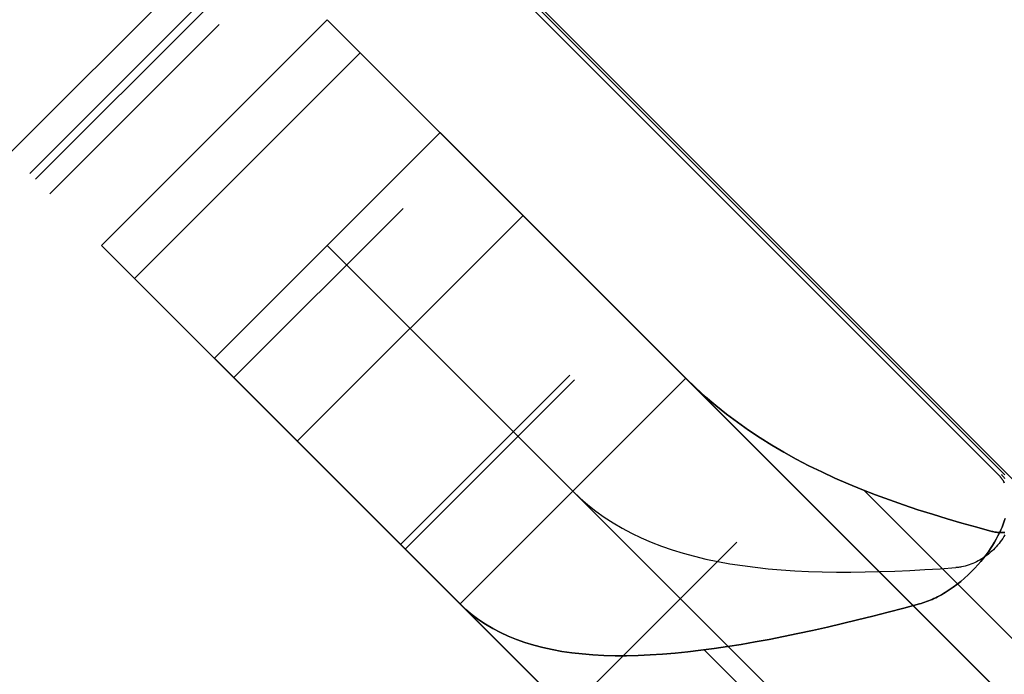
# Model space of a CAD drawing. Header units: millimetres. Extents: x -630 to 192, y -7 to 1615.
# Tile 220 of 249: x 130 to 136, y 1562 to 1566. Entities that reach past the tile are written whole.
import ezdxf

# ---------------------------------------------------------------- set-up
doc = ezdxf.new("R2010")
doc.units = ezdxf.units.MM
doc.header["$MEASUREMENT"] = 0
doc.layers.add('OVIDIO 160x80x72h', color=7, linetype='Continuous')

msp = doc.modelspace()

# ---------------------------------------------------------------- linework, layer by layer
at = {"layer": 'OVIDIO 160x80x72h', "extrusion": (-0.202852, -0.108979, 0.973126)}
for points in [[(-1333.5408, 1044.8903), (-1333.5408, 884.2344)], [(-1333.5408, 884.2344), (-1333.5408, 1044.8903)], [(-1333.2453, 1044.8903), (-1333.2453, 884.2344)], [(-1332.9499, 884.2344), (-1332.9499, 1044.8903)], [(-1332.9499, 1044.8903), (-1332.9499, 884.2344)]]:
    msp.add_lwpolyline(points, dxfattribs=at)
at = {"layer": 'OVIDIO 160x80x72h', "extrusion": (-0.235702, -0.235702, 0.942809)}
for points in [[(-1008.0272, 1310.2758), (-1008.0272, 1419.3536)], [(-1007.0785, 1419.3536), (-1007.0785, 1310.2758)], [(-1005.1811, 1310.2758), (-1005.1811, 1419.3536)], [(-1004.2324, 1419.3536), (-1004.2324, 1310.2758)]]:
    msp.add_lwpolyline(points, dxfattribs=at)
at = {"layer": 'OVIDIO 160x80x72h', "extrusion": (-0.108979, -0.202852, 0.973126)}
for points in [[(-593.8948, 1609.3524), (-593.8948, 1448.6965)], [(-593.8948, 1448.6965), (-593.8948, 1609.3524)], [(-593.5994, 1609.3524), (-593.5994, 1448.6965)], [(-593.3039, 1448.6965), (-593.3039, 1609.3524)], [(-593.3039, 1609.3524), (-593.3039, 1448.6965)]]:
    msp.add_lwpolyline(points, dxfattribs=at)
at = {"layer": 'OVIDIO 160x80x72h', "extrusion": (-0.046296, -0.021464, 0.998697)}
for points in [[(-1376.1669, 735.2648), (-1376.1669, 835.776)], [(-1374.6807, 734.2965), (-1374.6807, 835.601)]]:
    msp.add_lwpolyline(points, dxfattribs=at)
at = {"layer": 'OVIDIO 160x80x72h', "extrusion": (-0.265352, 0.881274, -0.39108)}
msp.add_lwpolyline([(-611.3078, 1223.6265), (-566.9949, 1166.0714)], dxfattribs=at)
at = {"layer": 'OVIDIO 160x80x72h', "extrusion": (-0.021464, -0.046296, 0.998697)}
for points in [[(-514.7015, 1425.8005), (-514.7015, 1527.1032)], [(-513.2156, 1426.7643), (-513.2156, 1527.2774)]]:
    msp.add_lwpolyline(points, dxfattribs=at)
at = {"layer": 'OVIDIO 160x80x72h', "extrusion": (0.015219, -0.015219, 0.999768)}
for points in [[(120.7532, 1576.3002), (130.1308, 1566.9248)], [(119.6927, 1575.2394), (129.0702, 1565.864)], [(120.329, 1575.8758), (119.2266, 1576.978)], [(120.7532, 1576.3002), (121.0059, 1576.0475)], [(121.0059, 1576.0475), (120.7532, 1576.3002)], [(120.223, 1575.7698), (120.4757, 1575.5171)], [(119.9454, 1574.9867), (119.6927, 1575.2394)], [(119.6927, 1575.2394), (119.9454, 1574.9867)]]:
    msp.add_lwpolyline(points, dxfattribs=at)
at = {"layer": 'OVIDIO 160x80x72h'}
for points in [[(128.6454, 1570.698), (147.8155, 1551.5278)], [(147.6021, 1551.7412), (128.8588, 1570.4845)], [(130.9923, 1566.2297), (129.9317, 1565.169)], [(129.9673, 1565.1333), (131.028, 1566.194)], [(130.3816, 1564.7191), (131.7958, 1566.1333)], [(131.7958, 1566.1333), (130.3816, 1564.7191)], [(131.7958, 1566.1333), (130.3816, 1564.7191)], [(131.7958, 1566.1333), (130.3816, 1564.7191)], [(130.3816, 1564.7191), (131.7958, 1566.1333)], [(131.7958, 1566.1333), (143.2509, 1554.6782)], [(131.1186, 1566.1033), (130.058, 1565.0427)], [(130.058, 1565.0427), (131.1186, 1566.1033)], [(130.5887, 1564.512), (132.0029, 1565.9262)], [(130.5887, 1564.512), (132.0029, 1565.9262)], [(132.0029, 1565.9262), (130.5887, 1564.512)], [(131.4422, 1565.7798), (130.3816, 1564.7191)], [(130.3816, 1564.7191), (131.4422, 1565.7798)], [(131.4422, 1565.7798), (130.3816, 1564.7191)], [(131.4422, 1565.7798), (130.3816, 1564.7191)], [(130.3816, 1564.7191), (131.4422, 1565.7798)], [(132.5029, 1565.4262), (131.0887, 1564.012)], [(131.0887, 1564.012), (132.5029, 1565.4262)], [(142.5438, 1555.3853), (132.5029, 1565.4262)], [(132.5029, 1565.4262), (142.5438, 1555.3853)], [(132.2706, 1564.9513), (131.21, 1563.8907)], [(131.21, 1563.8907), (132.2706, 1564.9513)], [(133.0225, 1564.9066), (131.6083, 1563.4924)], [(130.3816, 1564.7191), (141.8367, 1553.264)], [(131.7958, 1564.7191), (141.8367, 1554.6782)], [(131.0887, 1564.012), (141.1296, 1553.9711)], [(141.1296, 1553.9711), (131.0887, 1564.012)], [(133.3161, 1563.9059), (132.2554, 1562.8453)], [(133.3442, 1563.8778), (132.2835, 1562.8171)], [(132.6279, 1562.4728), (134.0421, 1563.887)], [(132.6279, 1562.4728), (134.0421, 1563.887)], [(134.0421, 1563.887), (132.6279, 1562.4728)], [(134.0421, 1563.887), (141.0046, 1556.9245)], [(141.0046, 1556.9245), (134.0421, 1563.887)], [(140.3027, 1558.0406), (135.1582, 1563.1851)], [(134.3615, 1562.8605), (133.3008, 1561.7999)], [(133.3008, 1561.7999), (134.3615, 1562.8605)], [(132.6279, 1562.4728), (139.5903, 1555.5103)], [(139.5903, 1555.5103), (136.1091, 1558.9915), (132.6279, 1562.4728)], [(139.3028, 1557.0405), (134.1581, 1562.1852)]]:
    msp.add_lwpolyline(points, dxfattribs=at)
at = {"layer": 'OVIDIO 160x80x72h', "extrusion": (0.999884, 0.000231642, -0.015217)}
for points in [[(1569.4581, 1.8155), (1562.0007, 491.6486)], [(1568.3976, 1.7993), (1560.9403, 491.6312)]]:
    msp.add_lwpolyline(points, dxfattribs=at)
at = {"layer": 'OVIDIO 160x80x72h', "extrusion": (0.707107, 0.707107, 0)}
for points in [[(1016.2298, -0.1338), (1016.1854, -0.1333), (1016.1406, -0.1319), (1016.0955, -0.1293), (1016.0501, -0.1257), (1016.0044, -0.1211), (1015.9584, -0.1153), (1015.9122, -0.1085), (1015.8659, -0.1004), (1015.8194, -0.0913), (1015.7728, -0.0809), (1015.7261, -0.0694), (1015.6795, -0.0566), (1015.6329, -0.0427), (1015.5863, -0.0275), (1015.5399, -0.0111), (1015.4936, 0.0066), (1015.4476, 0.0255), (1015.4018, 0.0456), (1015.3563, 0.067), (1015.3112, 0.0896), (1015.2665, 0.1134), (1015.2223, 0.1385), (1015.1786, 0.1647), (1015.1354, 0.1922), (1015.0928, 0.2208), (1015.0509, 0.2506), (1015.0097, 0.2815), (1014.9692, 0.3135), (1014.9295, 0.3465), (1014.8907, 0.3807), (1014.8527, 0.4158), (1014.8156, 0.4519), (1014.7795, 0.489), (1014.7443, 0.527), (1014.7102, 0.5659), (1014.6771, 0.6056), (1014.6451, 0.646), (1014.6142, 0.6873), (1014.5844, 0.7292), (1014.5558, 0.7717), (1014.5284, 0.8149), (1014.5021, 0.8586), (1014.4771, 0.9029), (1014.4532, 0.9476), (1014.4306, 0.9927), (1014.4093, 1.0381), (1014.3891, 1.0839), (1014.3702, 1.13), (1014.3526, 1.1762), (1014.3362, 1.2227), (1014.321, 1.2692), (1014.307, 1.3158), (1014.2943, 1.3625), (1014.2827, 1.4092), (1014.2724, 1.4557), (1014.2632, 1.5022), (1014.2552, 1.5486), (1014.2483, 1.5948), (1014.2426, 1.6407), (1014.2379, 1.6865), (1014.2343, 1.7319), (1014.2318, 1.777), (1014.2303, 1.8218), (1014.2298, 1.8662)], [(1014.2298, 1.8662), (1014.2303, 1.8218), (1014.2318, 1.777), (1014.2343, 1.7319), (1014.2379, 1.6865), (1014.2426, 1.6407), (1014.2483, 1.5948), (1014.2552, 1.5486), (1014.2632, 1.5022), (1014.2724, 1.4557), (1014.2827, 1.4092), (1014.2943, 1.3625), (1014.307, 1.3158), (1014.321, 1.2692), (1014.3362, 1.2227), (1014.3526, 1.1762), (1014.3702, 1.13), (1014.3891, 1.0839), (1014.4093, 1.0381), (1014.4306, 0.9927), (1014.4532, 0.9476), (1014.4771, 0.9029), (1014.5021, 0.8586), (1014.5284, 0.8149), (1014.5558, 0.7717), (1014.5844, 0.7292), (1014.6142, 0.6873), (1014.6451, 0.646), (1014.6771, 0.6056), (1014.7102, 0.5659), (1014.7443, 0.527), (1014.7795, 0.489), (1014.8156, 0.4519), (1014.8527, 0.4158), (1014.8907, 0.3807), (1014.9295, 0.3465), (1014.9692, 0.3135), (1015.0097, 0.2815), (1015.0509, 0.2506), (1015.0928, 0.2208), (1015.1354, 0.1922), (1015.1786, 0.1647), (1015.2223, 0.1385), (1015.2665, 0.1134), (1015.3112, 0.0896), (1015.3563, 0.067), (1015.4018, 0.0456), (1015.4476, 0.0255), (1015.4936, 0.0066), (1015.5399, -0.0111), (1015.5863, -0.0275), (1015.6329, -0.0427), (1015.6795, -0.0566), (1015.7261, -0.0694), (1015.7728, -0.0809), (1015.8194, -0.0913), (1015.8659, -0.1004), (1015.9122, -0.1085), (1015.9584, -0.1153), (1016.0044, -0.1211), (1016.0501, -0.1257), (1016.0955, -0.1293), (1016.1406, -0.1319), (1016.1854, -0.1333), (1016.2298, -0.1338)], [(1014.2298, 1.8662), (1014.2304, 1.8161), (1014.2323, 1.7659), (1014.2355, 1.7157), (1014.2399, 1.6656), (1014.2456, 1.6155), (1014.2525, 1.5656), (1014.2607, 1.5159), (1014.2702, 1.4664), (1014.2809, 1.4171), (1014.2928, 1.3682), (1014.3059, 1.3197), (1014.3202, 1.2716), (1014.3357, 1.2239), (1014.3524, 1.1767), (1014.3702, 1.1301), (1014.3891, 1.0841), (1014.409, 1.0386), (1014.4301, 0.9939), (1014.4521, 0.9498), (1014.4751, 0.9064), (1014.4991, 0.8638), (1014.524, 0.822), (1014.5498, 0.781), (1014.5764, 0.7408), (1014.6039, 0.7015), (1014.6321, 0.6631), (1014.6611, 0.6255), (1014.6908, 0.5889), (1014.7211, 0.5533), (1014.752, 0.5185), (1014.7835, 0.4848), (1014.8156, 0.4519), (1014.8484, 0.4199), (1014.8822, 0.3884), (1014.9169, 0.3574), (1014.9526, 0.3271), (1014.9892, 0.2974), (1015.0267, 0.2685), (1015.0652, 0.2403), (1015.1045, 0.2128), (1015.1446, 0.1862), (1015.1856, 0.1604), (1015.2275, 0.1355), (1015.2701, 0.1115), (1015.3134, 0.0884), (1015.3575, 0.0664), (1015.4023, 0.0454), (1015.4477, 0.0254), (1015.4938, 0.0065), (1015.5404, -0.0113), (1015.5876, -0.0279), (1015.6352, -0.0434), (1015.6834, -0.0577), (1015.7319, -0.0709), (1015.7808, -0.0828), (1015.83, -0.0935), (1015.8795, -0.1029), (1015.9293, -0.1111), (1015.9792, -0.1181), (1016.0292, -0.1238), (1016.0794, -0.1282), (1016.1295, -0.1313), (1016.1797, -0.1332), (1016.2298, -0.1338)], [(1014.2298, 1.8662), (1014.2303, 1.8218), (1014.2318, 1.777), (1014.2343, 1.7319), (1014.2379, 1.6865), (1014.2426, 1.6407), (1014.2483, 1.5948), (1014.2552, 1.5486), (1014.2632, 1.5022), (1014.2724, 1.4557), (1014.2827, 1.4092), (1014.2943, 1.3625), (1014.307, 1.3158), (1014.321, 1.2692), (1014.3362, 1.2227), (1014.3526, 1.1762), (1014.3702, 1.13), (1014.3891, 1.0839), (1014.4093, 1.0381), (1014.4306, 0.9927), (1014.4532, 0.9476), (1014.4771, 0.9029), (1014.5021, 0.8586), (1014.5284, 0.8149), (1014.5558, 0.7717), (1014.5844, 0.7292), (1014.6142, 0.6873), (1014.6451, 0.646), (1014.6771, 0.6056), (1014.7102, 0.5659), (1014.7443, 0.527), (1014.7795, 0.489), (1014.8156, 0.4519), (1014.8527, 0.4158), (1014.8907, 0.3807), (1014.9295, 0.3465), (1014.9692, 0.3135), (1015.0097, 0.2815), (1015.0509, 0.2506), (1015.0928, 0.2208), (1015.1354, 0.1922), (1015.1786, 0.1647), (1015.2223, 0.1385), (1015.2665, 0.1134), (1015.3112, 0.0896), (1015.3563, 0.067), (1015.4018, 0.0456), (1015.4476, 0.0255), (1015.4936, 0.0066), (1015.5399, -0.0111), (1015.5863, -0.0275), (1015.6329, -0.0427), (1015.6795, -0.0566), (1015.7261, -0.0694), (1015.7728, -0.0809), (1015.8194, -0.0913), (1015.8659, -0.1004), (1015.9122, -0.1085), (1015.9584, -0.1153), (1016.0044, -0.1211), (1016.0501, -0.1257), (1016.0955, -0.1293), (1016.1406, -0.1319), (1016.1854, -0.1333), (1016.2298, -0.1338)], [(1016.2298, -0.1338), (1016.1854, -0.1333), (1016.1406, -0.1319), (1016.0955, -0.1293), (1016.0501, -0.1257), (1016.0044, -0.1211), (1015.9584, -0.1153), (1015.9122, -0.1085), (1015.8659, -0.1004), (1015.8194, -0.0913), (1015.7728, -0.0809), (1015.7261, -0.0694), (1015.6795, -0.0566), (1015.6329, -0.0427), (1015.5863, -0.0275), (1015.5399, -0.0111), (1015.4936, 0.0066), (1015.4476, 0.0255), (1015.4018, 0.0456), (1015.3563, 0.067), (1015.3112, 0.0896), (1015.2665, 0.1134), (1015.2223, 0.1385), (1015.1786, 0.1647), (1015.1354, 0.1922), (1015.0928, 0.2208), (1015.0509, 0.2506), (1015.0097, 0.2815), (1014.9692, 0.3135), (1014.9295, 0.3465), (1014.8907, 0.3807), (1014.8527, 0.4158), (1014.8156, 0.4519), (1014.7795, 0.489), (1014.7443, 0.527), (1014.7102, 0.5659), (1014.6771, 0.6056), (1014.6451, 0.646), (1014.6142, 0.6873), (1014.5844, 0.7292), (1014.5558, 0.7717), (1014.5284, 0.8149), (1014.5021, 0.8586), (1014.4771, 0.9029), (1014.4532, 0.9476), (1014.4306, 0.9927), (1014.4093, 1.0381), (1014.3891, 1.0839), (1014.3702, 1.13), (1014.3526, 1.1762), (1014.3362, 1.2227), (1014.321, 1.2692), (1014.307, 1.3158), (1014.2943, 1.3625), (1014.2827, 1.4092), (1014.2724, 1.4557), (1014.2632, 1.5022), (1014.2552, 1.5486), (1014.2483, 1.5948), (1014.2426, 1.6407), (1014.2379, 1.6865), (1014.2343, 1.7319), (1014.2318, 1.777), (1014.2303, 1.8218), (1014.2298, 1.8662)], [(1013.9369, 24.2822), (1013.9537, 24.2651), (1013.9701, 24.2475), (1013.9861, 24.2294), (1014.0018, 24.2108), (1014.017, 24.1918), (1014.0319, 24.1724), (1014.0463, 24.1525), (1014.0602, 24.1323), (1014.0737, 24.1117), (1014.0867, 24.0906), (1014.0992, 24.0693), (1014.1112, 24.0476), (1014.1226, 24.0256), (1014.1335, 24.0033), (1014.1439, 23.9807), (1014.1537, 23.9578), (1014.1629, 23.9347), (1014.1716, 23.9114), (1014.1796, 23.8879), (1014.1871, 23.8643), (1014.194, 23.8405), (1014.2002, 23.8165), (1014.2059, 23.7925), (1014.211, 23.7684), (1014.2154, 23.7442), (1014.2193, 23.72), (1014.2225, 23.6957), (1014.2252, 23.6715), (1014.2272, 23.6473), (1014.2287, 23.6232), (1014.2295, 23.5991), (1014.2298, 23.5751)], [(1014.2298, 0.8662), (1014.2296, 0.844), (1014.2288, 0.8216), (1014.2275, 0.799), (1014.2258, 0.7763), (1014.2234, 0.7534), (1014.2206, 0.7305), (1014.2171, 0.7074), (1014.2131, 0.6842), (1014.2085, 0.661), (1014.2033, 0.6377), (1014.1976, 0.6143), (1014.1912, 0.591), (1014.1842, 0.5677), (1014.1766, 0.5444), (1014.1684, 0.5212), (1014.1596, 0.4981), (1014.1501, 0.475), (1014.1401, 0.4522), (1014.1294, 0.4294), (1014.1181, 0.4069), (1014.1062, 0.3845), (1014.0936, 0.3624), (1014.0805, 0.3405), (1014.0668, 0.319), (1014.0525, 0.2977), (1014.0376, 0.2767), (1014.0222, 0.2561), (1014.0062, 0.2359), (1013.9896, 0.216), (1013.9726, 0.1966), (1013.955, 0.1776), (1013.9369, 0.1591), (1013.9184, 0.141), (1013.8994, 0.1234), (1013.8799, 0.1063), (1013.8601, 0.0898), (1013.8399, 0.0738), (1013.8193, 0.0584), (1013.7983, 0.0435), (1013.777, 0.0292), (1013.7554, 0.0154), (1013.7336, 0.0023), (1013.7114, -0.0102), (1013.6891, -0.0221), (1013.6665, -0.0334), (1013.6438, -0.0441), (1013.6209, -0.0542), (1013.5979, -0.0636), (1013.5748, -0.0725), (1013.5516, -0.0807), (1013.5283, -0.0883), (1013.505, -0.0952), (1013.4816, -0.1016), (1013.4583, -0.1074), (1013.435, -0.1126), (1013.4118, -0.1171), (1013.3886, -0.1212), (1013.3655, -0.1246), (1013.3425, -0.1275), (1013.3197, -0.1298), (1013.2969, -0.1316), (1013.2744, -0.1328), (1013.252, -0.1336), (1013.2298, -0.1338)], [(1013.2298, -0.1338), (1013.252, -0.1336), (1013.2744, -0.1328), (1013.2969, -0.1316), (1013.3197, -0.1298), (1013.3425, -0.1275), (1013.3655, -0.1246), (1013.3886, -0.1212), (1013.4118, -0.1171), (1013.435, -0.1126), (1013.4583, -0.1074), (1013.4816, -0.1016), (1013.505, -0.0952), (1013.5283, -0.0883), (1013.5516, -0.0807), (1013.5748, -0.0725), (1013.5979, -0.0636), (1013.6209, -0.0542), (1013.6438, -0.0441), (1013.6665, -0.0334), (1013.6891, -0.0221), (1013.7114, -0.0102), (1013.7336, 0.0023), (1013.7554, 0.0154), (1013.777, 0.0292), (1013.7983, 0.0435), (1013.8193, 0.0584), (1013.8399, 0.0738), (1013.8601, 0.0898), (1013.8799, 0.1063), (1013.8994, 0.1234), (1013.9184, 0.141), (1013.9369, 0.1591), (1013.955, 0.1776), (1013.9726, 0.1966), (1013.9896, 0.216), (1014.0062, 0.2359), (1014.0222, 0.2561), (1014.0376, 0.2767), (1014.0525, 0.2977), (1014.0668, 0.319), (1014.0805, 0.3405), (1014.0936, 0.3624), (1014.1062, 0.3845), (1014.1181, 0.4069), (1014.1294, 0.4294), (1014.1401, 0.4522), (1014.1501, 0.475), (1014.1596, 0.4981), (1014.1684, 0.5212), (1014.1766, 0.5444), (1014.1842, 0.5677), (1014.1912, 0.591), (1014.1976, 0.6143), (1014.2033, 0.6377), (1014.2085, 0.661), (1014.2131, 0.6842), (1014.2171, 0.7074), (1014.2206, 0.7305), (1014.2234, 0.7534), (1014.2258, 0.7763), (1014.2275, 0.799), (1014.2288, 0.8216), (1014.2296, 0.844), (1014.2298, 0.8662)], [(1014.2298, 23.5751), (1014.2295, 23.5991), (1014.2287, 23.6232), (1014.2272, 23.6473), (1014.2252, 23.6715), (1014.2225, 23.6957), (1014.2193, 23.72), (1014.2154, 23.7442), (1014.211, 23.7684), (1014.2059, 23.7925), (1014.2002, 23.8165), (1014.194, 23.8405), (1014.1871, 23.8643), (1014.1796, 23.8879), (1014.1716, 23.9114), (1014.1629, 23.9347), (1014.1537, 23.9578), (1014.1439, 23.9807), (1014.1335, 24.0033), (1014.1226, 24.0256), (1014.1112, 24.0476), (1014.0992, 24.0693), (1014.0867, 24.0906), (1014.0737, 24.1117), (1014.0602, 24.1323), (1014.0463, 24.1525), (1014.0319, 24.1724), (1014.017, 24.1918), (1014.0018, 24.2108), (1013.9861, 24.2294), (1013.9701, 24.2475), (1013.9537, 24.2651), (1013.9369, 24.2822)], [(1014.2298, 23.2093), (1014.2287, 23.3052), (1014.2252, 23.4015), (1014.2194, 23.498), (1014.2112, 23.5948), (1014.2006, 23.6917), (1014.1876, 23.7886), (1014.1722, 23.8854), (1014.1544, 23.9822), (1014.1342, 24.0787), (1014.1115, 24.1748), (1014.0864, 24.2706), (1014.059, 24.3659), (1014.0291, 24.4605), (1013.9968, 24.5545), (1013.9622, 24.6477), (1013.9253, 24.74), (1013.8861, 24.8314), (1013.8447, 24.9218), (1013.801, 25.0111), (1013.7552, 25.0991), (1013.7073, 25.1859), (1013.6573, 25.2714), (1013.6054, 25.3554), (1013.5514, 25.4379), (1013.4956, 25.5189), (1013.438, 25.5983), (1013.3787, 25.676), (1013.3176, 25.752), (1013.255, 25.8262), (1013.1908, 25.8986), (1013.1252, 25.9691), (1013.0582, 26.0377)], [(1013.0582, 26.0377), (1013.1252, 25.9691), (1013.1908, 25.8986), (1013.255, 25.8262), (1013.3176, 25.752), (1013.3787, 25.676), (1013.438, 25.5983), (1013.4956, 25.5189), (1013.5514, 25.4379), (1013.6054, 25.3554), (1013.6573, 25.2714), (1013.7073, 25.1859), (1013.7552, 25.0991), (1013.801, 25.0111), (1013.8447, 24.9218), (1013.8861, 24.8314), (1013.9253, 24.74), (1013.9622, 24.6477), (1013.9968, 24.5545), (1014.0291, 24.4605), (1014.059, 24.3659), (1014.0864, 24.2706), (1014.1115, 24.1748), (1014.1342, 24.0787), (1014.1544, 23.9822), (1014.1722, 23.8854), (1014.1876, 23.7886), (1014.2006, 23.6917), (1014.2112, 23.5948), (1014.2194, 23.498), (1014.2252, 23.4015), (1014.2287, 23.3052), (1014.2298, 23.2093)], [(1013.2298, -0.1338), (1013.254, -0.1335), (1013.2783, -0.1327), (1013.3027, -0.1312), (1013.3271, -0.1291), (1013.3515, -0.1264), (1013.3759, -0.1231), (1013.4003, -0.1192), (1013.4246, -0.1147), (1013.4489, -0.1095), (1013.473, -0.1038), (1013.4971, -0.0975), (1013.5209, -0.0905), (1013.5446, -0.083), (1013.5682, -0.0749), (1013.5915, -0.0662), (1013.6145, -0.0569), (1013.6374, -0.047), (1013.6599, -0.0366), (1013.6821, -0.0257), (1013.7041, -0.0142), (1013.7257, -0.0022), (1013.7469, 0.0103), (1013.7678, 0.0232), (1013.7883, 0.0367), (1013.8084, 0.0506), (1013.8281, 0.0649), (1013.8474, 0.0797), (1013.8662, 0.0948), (1013.8846, 0.1103), (1013.9025, 0.1262), (1013.9199, 0.1425), (1013.9369, 0.1591), (1013.9535, 0.176), (1013.9697, 0.1935), (1013.9856, 0.2114), (1014.0012, 0.2298), (1014.0163, 0.2486), (1014.0311, 0.2678), (1014.0454, 0.2875), (1014.0593, 0.3076), (1014.0727, 0.3281), (1014.0857, 0.349), (1014.0982, 0.3703), (1014.1102, 0.3919), (1014.1217, 0.4138), (1014.1326, 0.4361), (1014.143, 0.4586), (1014.1528, 0.4814), (1014.1621, 0.5045), (1014.1708, 0.5278), (1014.179, 0.5513), (1014.1865, 0.575), (1014.1934, 0.5989), (1014.1998, 0.6229), (1014.2055, 0.6471), (1014.2106, 0.6713), (1014.2152, 0.6956), (1014.2191, 0.72), (1014.2224, 0.7444), (1014.2251, 0.7688), (1014.2271, 0.7933), (1014.2286, 0.8176), (1014.2295, 0.8419), (1014.2298, 0.8662)], [(1014.2298, 23.5751), (1014.2295, 23.5991), (1014.2287, 23.6232), (1014.2272, 23.6473), (1014.2252, 23.6715), (1014.2225, 23.6957), (1014.2193, 23.72), (1014.2154, 23.7442), (1014.211, 23.7684), (1014.2059, 23.7925), (1014.2002, 23.8165), (1014.194, 23.8405), (1014.1871, 23.8643), (1014.1796, 23.8879), (1014.1716, 23.9114), (1014.1629, 23.9347), (1014.1537, 23.9578), (1014.1439, 23.9807), (1014.1335, 24.0033), (1014.1226, 24.0256), (1014.1112, 24.0476), (1014.0992, 24.0693), (1014.0867, 24.0906), (1014.0737, 24.1117), (1014.0602, 24.1323), (1014.0463, 24.1525), (1014.0319, 24.1724), (1014.017, 24.1918), (1014.0018, 24.2108), (1013.9861, 24.2294), (1013.9701, 24.2475), (1013.9537, 24.2651), (1013.9369, 24.2822)], [(1013.0582, 26.0377), (1013.1252, 25.9691), (1013.1908, 25.8986), (1013.255, 25.8262), (1013.3176, 25.752), (1013.3787, 25.676), (1013.438, 25.5983), (1013.4956, 25.5189), (1013.5514, 25.4379), (1013.6054, 25.3554), (1013.6573, 25.2714), (1013.7073, 25.1859), (1013.7552, 25.0991), (1013.801, 25.0111), (1013.8447, 24.9218), (1013.8861, 24.8314), (1013.9253, 24.74), (1013.9622, 24.6477), (1013.9968, 24.5545), (1014.0291, 24.4605), (1014.059, 24.3659), (1014.0864, 24.2706), (1014.1115, 24.1748), (1014.1342, 24.0787), (1014.1544, 23.9822), (1014.1722, 23.8854), (1014.1876, 23.7886), (1014.2006, 23.6917), (1014.2112, 23.5948), (1014.2194, 23.498), (1014.2252, 23.4015), (1014.2287, 23.3052), (1014.2298, 23.2093)], [(1013.0582, 26.0377), (1013.1252, 25.9691), (1013.1908, 25.8986), (1013.255, 25.8262), (1013.3176, 25.752), (1013.3787, 25.676), (1013.438, 25.5983), (1013.4956, 25.5189), (1013.5514, 25.4379), (1013.6054, 25.3554), (1013.6573, 25.2714), (1013.7073, 25.1859), (1013.7552, 25.0991), (1013.801, 25.0111), (1013.8447, 24.9218), (1013.8861, 24.8314), (1013.9253, 24.74), (1013.9622, 24.6477), (1013.9968, 24.5545), (1014.0291, 24.4605), (1014.059, 24.3659), (1014.0864, 24.2706), (1014.1115, 24.1748), (1014.1342, 24.0787), (1014.1544, 23.9822), (1014.1722, 23.8854), (1014.1876, 23.7886), (1014.2006, 23.6917), (1014.2112, 23.5948), (1014.2194, 23.498), (1014.2252, 23.4015), (1014.2287, 23.3052), (1014.2298, 23.2093)], [(1014.2298, 23.2093), (1014.2287, 23.3052), (1014.2252, 23.4015), (1014.2194, 23.498), (1014.2112, 23.5948), (1014.2006, 23.6917), (1014.1876, 23.7886), (1014.1722, 23.8854), (1014.1544, 23.9822), (1014.1342, 24.0787), (1014.1115, 24.1748), (1014.0864, 24.2706), (1014.059, 24.3659), (1014.0291, 24.4605), (1013.9968, 24.5545), (1013.9622, 24.6477), (1013.9253, 24.74), (1013.8861, 24.8314), (1013.8447, 24.9218), (1013.801, 25.0111), (1013.7552, 25.0991), (1013.7073, 25.1859), (1013.6573, 25.2714), (1013.6054, 25.3554), (1013.5514, 25.4379), (1013.4956, 25.5189), (1013.438, 25.5983), (1013.3787, 25.676), (1013.3176, 25.752), (1013.255, 25.8262), (1013.1908, 25.8986), (1013.1252, 25.9691), (1013.0582, 26.0377)], [(1013.2298, -0.1338), (1013.252, -0.1336), (1013.2744, -0.1328), (1013.2969, -0.1316), (1013.3197, -0.1298), (1013.3425, -0.1275), (1013.3655, -0.1246), (1013.3886, -0.1212), (1013.4118, -0.1171), (1013.435, -0.1126), (1013.4583, -0.1074), (1013.4816, -0.1016), (1013.505, -0.0952), (1013.5283, -0.0883), (1013.5516, -0.0807), (1013.5748, -0.0725), (1013.5979, -0.0636), (1013.6209, -0.0542), (1013.6438, -0.0441), (1013.6665, -0.0334), (1013.6891, -0.0221), (1013.7114, -0.0102), (1013.7336, 0.0023), (1013.7554, 0.0154), (1013.777, 0.0292), (1013.7983, 0.0435), (1013.8193, 0.0584), (1013.8399, 0.0738), (1013.8601, 0.0898), (1013.8799, 0.1063), (1013.8994, 0.1234), (1013.9184, 0.141), (1013.9369, 0.1591), (1013.955, 0.1776), (1013.9726, 0.1966), (1013.9896, 0.216), (1014.0062, 0.2359), (1014.0222, 0.2561), (1014.0376, 0.2767), (1014.0525, 0.2977), (1014.0668, 0.319), (1014.0805, 0.3405), (1014.0936, 0.3624), (1014.1062, 0.3845), (1014.1181, 0.4069), (1014.1294, 0.4294), (1014.1401, 0.4522), (1014.1501, 0.475), (1014.1596, 0.4981), (1014.1684, 0.5212), (1014.1766, 0.5444), (1014.1842, 0.5677), (1014.1912, 0.591), (1014.1976, 0.6143), (1014.2033, 0.6377), (1014.2085, 0.661), (1014.2131, 0.6842), (1014.2171, 0.7074), (1014.2206, 0.7305), (1014.2234, 0.7534), (1014.2258, 0.7763), (1014.2275, 0.799), (1014.2288, 0.8216), (1014.2296, 0.844), (1014.2298, 0.8662)], [(1014.2298, 23.5751), (1014.2295, 23.5991), (1014.2287, 23.6232), (1014.2272, 23.6473), (1014.2252, 23.6715), (1014.2225, 23.6957), (1014.2193, 23.72), (1014.2154, 23.7442), (1014.211, 23.7684), (1014.2059, 23.7925), (1014.2002, 23.8165), (1014.194, 23.8405), (1014.1871, 23.8643), (1014.1796, 23.8879), (1014.1716, 23.9114), (1014.1629, 23.9347), (1014.1537, 23.9578), (1014.1439, 23.9807), (1014.1335, 24.0033), (1014.1226, 24.0256), (1014.1112, 24.0476), (1014.0992, 24.0693), (1014.0867, 24.0906), (1014.0737, 24.1117), (1014.0602, 24.1323), (1014.0463, 24.1525), (1014.0319, 24.1724), (1014.017, 24.1918), (1014.0018, 24.2108), (1013.9861, 24.2294), (1013.9701, 24.2475), (1013.9537, 24.2651), (1013.9369, 24.2822)], [(1014.2298, 0.8662), (1014.2296, 0.844), (1014.2288, 0.8216), (1014.2275, 0.799), (1014.2258, 0.7763), (1014.2234, 0.7534), (1014.2206, 0.7305), (1014.2171, 0.7074), (1014.2131, 0.6842), (1014.2085, 0.661), (1014.2033, 0.6377), (1014.1976, 0.6143), (1014.1912, 0.591), (1014.1842, 0.5677), (1014.1766, 0.5444), (1014.1684, 0.5212), (1014.1596, 0.4981), (1014.1501, 0.475), (1014.1401, 0.4522), (1014.1294, 0.4294), (1014.1181, 0.4069), (1014.1062, 0.3845), (1014.0936, 0.3624), (1014.0805, 0.3405), (1014.0668, 0.319), (1014.0525, 0.2977), (1014.0376, 0.2767), (1014.0222, 0.2561), (1014.0062, 0.2359), (1013.9896, 0.216), (1013.9726, 0.1966), (1013.955, 0.1776), (1013.9369, 0.1591), (1013.9184, 0.141), (1013.8994, 0.1234), (1013.8799, 0.1063), (1013.8601, 0.0898), (1013.8399, 0.0738), (1013.8193, 0.0584), (1013.7983, 0.0435), (1013.777, 0.0292), (1013.7554, 0.0154), (1013.7336, 0.0023), (1013.7114, -0.0102), (1013.6891, -0.0221), (1013.6665, -0.0334), (1013.6438, -0.0441), (1013.6209, -0.0542), (1013.5979, -0.0636), (1013.5748, -0.0725), (1013.5516, -0.0807), (1013.5283, -0.0883), (1013.505, -0.0952), (1013.4816, -0.1016), (1013.4583, -0.1074), (1013.435, -0.1126), (1013.4118, -0.1171), (1013.3886, -0.1212), (1013.3655, -0.1246), (1013.3425, -0.1275), (1013.3197, -0.1298), (1013.2969, -0.1316), (1013.2744, -0.1328), (1013.252, -0.1336), (1013.2298, -0.1338)], [(1013.9369, 24.2822), (1013.9537, 24.2651), (1013.9701, 24.2475), (1013.9861, 24.2294), (1014.0018, 24.2108), (1014.017, 24.1918), (1014.0319, 24.1724), (1014.0463, 24.1525), (1014.0602, 24.1323), (1014.0737, 24.1117), (1014.0867, 24.0906), (1014.0992, 24.0693), (1014.1112, 24.0476), (1014.1226, 24.0256), (1014.1335, 24.0033), (1014.1439, 23.9807), (1014.1537, 23.9578), (1014.1629, 23.9347), (1014.1716, 23.9114), (1014.1796, 23.8879), (1014.1871, 23.8643), (1014.194, 23.8405), (1014.2002, 23.8165), (1014.2059, 23.7925), (1014.211, 23.7684), (1014.2154, 23.7442), (1014.2193, 23.72), (1014.2225, 23.6957), (1014.2252, 23.6715), (1014.2272, 23.6473), (1014.2287, 23.6232), (1014.2295, 23.5991), (1014.2298, 23.5751)], [(1010.1014, 28.9946), (1010.0344, 29.0632), (1009.9688, 29.1337), (1009.9046, 29.2061), (1009.842, 29.2803), (1009.7809, 29.3563), (1009.7216, 29.434), (1009.664, 29.5134), (1009.6082, 29.5944), (1009.5543, 29.6769), (1009.5023, 29.761), (1009.4523, 29.8464), (1009.4044, 29.9332), (1009.3586, 30.0213), (1009.3149, 30.1105), (1009.2735, 30.2009), (1009.2343, 30.2923), (1009.1974, 30.3846), (1009.1628, 30.4778), (1009.1305, 30.5718), (1009.1007, 30.6665), (1009.0732, 30.7617), (1009.0481, 30.8575), (1009.0254, 30.9537), (1009.0052, 31.0502), (1008.9874, 31.1469), (1008.972, 31.2437), (1008.959, 31.3407), (1008.9484, 31.4376), (1008.9402, 31.5343), (1008.9344, 31.6309), (1008.931, 31.7271), (1008.9298, 31.823)], [(1008.9298, 31.823), (1008.931, 31.7271), (1008.9344, 31.6309), (1008.9402, 31.5343), (1008.9484, 31.4376), (1008.959, 31.3407), (1008.972, 31.2437), (1008.9874, 31.1469), (1009.0052, 31.0502), (1009.0254, 30.9537), (1009.0481, 30.8575), (1009.0732, 30.7617), (1009.1007, 30.6665), (1009.1305, 30.5718), (1009.1628, 30.4778), (1009.1974, 30.3846), (1009.2343, 30.2923), (1009.2735, 30.2009), (1009.3149, 30.1105), (1009.3586, 30.0213), (1009.4044, 29.9332), (1009.4523, 29.8464), (1009.5023, 29.761), (1009.5543, 29.6769), (1009.6082, 29.5944), (1009.664, 29.5134), (1009.7216, 29.434), (1009.7809, 29.3563), (1009.842, 29.2803), (1009.9046, 29.2061), (1009.9688, 29.1337), (1010.0344, 29.0632), (1010.1014, 28.9946)], [(1008.9298, 31.823), (1008.931, 31.7271), (1008.9344, 31.6309), (1008.9402, 31.5343), (1008.9484, 31.4376), (1008.959, 31.3407), (1008.972, 31.2437), (1008.9874, 31.1469), (1009.0052, 31.0502), (1009.0254, 30.9537), (1009.0481, 30.8575), (1009.0732, 30.7617), (1009.1007, 30.6665), (1009.1305, 30.5718), (1009.1628, 30.4778), (1009.1974, 30.3846), (1009.2343, 30.2923), (1009.2735, 30.2009), (1009.3149, 30.1105), (1009.3586, 30.0213), (1009.4044, 29.9332), (1009.4523, 29.8464), (1009.5023, 29.761), (1009.5543, 29.6769), (1009.6082, 29.5944), (1009.664, 29.5134), (1009.7216, 29.434), (1009.7809, 29.3563), (1009.842, 29.2803), (1009.9046, 29.2061), (1009.9688, 29.1337), (1010.0344, 29.0632), (1010.1014, 28.9946)]]:
    msp.add_lwpolyline(points, dxfattribs=at)
at = {"layer": 'OVIDIO 160x80x72h', "extrusion": (-9.85311e-08, -9.85324e-08, 1)}
for points in [[(129.8054, 1565.2954), (130.8661, 1566.356)], [(130.8661, 1566.356), (129.8054, 1565.2954)]]:
    msp.add_lwpolyline(points, dxfattribs=at)
at = {"layer": 'OVIDIO 160x80x72h', "extrusion": (1, 0, 0)}
for points in [[(1566.1333, 23.5751), (1566.1333, 0.8662)], [(1566.1333, 0.8662), (1566.1333, 23.5751)], [(1565.4262, 23.5751), (1565.4262, 0.8662)], [(1565.2494, 1.8662), (1565.2494, 23.2093)], [(1564.7191, 0.8662), (1564.7191, 23.5751)], [(1564.7191, 23.5751), (1564.7191, 0.8662)]]:
    msp.add_lwpolyline(points, dxfattribs=at)
at = {"layer": 'OVIDIO 160x80x72h', "extrusion": (0.324768, -0.324768, 0.888285)}
for points in [[(1200.1172, 1206.0296), (1200.1172, 1198.9432)], [(1200.1172, 1198.9432), (1200.1172, 1206.0296)], [(1199.3672, 1198.9432), (1199.3672, 1206.0296)], [(1198.6172, 1198.9432), (1198.6172, 1206.0296)], [(1198.6172, 1206.0296), (1198.6172, 1198.9432)]]:
    msp.add_lwpolyline(points, dxfattribs=at)
at = {"layer": 'OVIDIO 160x80x72h', "extrusion": (0.866025, 0.288675, -0.408248)}
for points in [[(1441.2456, 278.6104), (1443.8251, 275.4513)], [(1443.8251, 275.4513), (1441.2456, 278.6104)], [(1442.8155, 277.0316), (1440.1709, 280.2707)], [(1440.1709, 280.2707), (1442.8155, 277.0316)]]:
    msp.add_lwpolyline(points, dxfattribs=at)
at = {"layer": 'OVIDIO 160x80x72h', "extrusion": (0, 1, 0)}
for points in [[(-131.4422, 1.8662), (-131.4422, 23.2093)], [(-131.4422, 23.2093), (-131.4422, 1.8662)], [(-130.3816, 23.2093), (-130.3816, 1.8662)], [(-130.3816, 1.8662), (-130.3816, 23.2093)]]:
    msp.add_lwpolyline(points, dxfattribs=at)
at = {"layer": 'OVIDIO 160x80x72h', "extrusion": (0.288675, 0.866025, 0.408248)}
for points in [[(367.8282, -597.8312), (370.4076, -600.9904)], [(370.8548, -600.6253), (368.2754, -597.4661)], [(368.2754, -597.4661), (370.8548, -600.6253)], [(369.7335, -599.1362), (367.0888, -595.8971)], [(370.0689, -598.8623), (367.4242, -595.6232)], [(367.4242, -595.6232), (370.0689, -598.8623)]]:
    msp.add_lwpolyline(points, dxfattribs=at)
at = {"layer": 'OVIDIO 160x80x72h', "extrusion": (0.216287, 0.216287, 0.952072)}
msp.add_lwpolyline([(1010.5442, -1132.7161), (1010.5442, -1134.7165)], dxfattribs=at)
at = {"layer": 'OVIDIO 160x80x72h', "extrusion": (-0.403684, 0.818325, 0.409126)}
msp.add_lwpolyline([(-811.0457, -522.5785), (-812.5852, -523.8553)], dxfattribs=at)
at = {"layer": 'OVIDIO 160x80x72h', "extrusion": (-0.000101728, 0.999949, 0.010085)}
msp.add_lwpolyline([(-136.1874, 12.3985), (-136.1672, 14.3984)], dxfattribs=at)
msp.add_lwpolyline([(-136.1874, 12.3985), (-136.1672, 14.3984)], dxfattribs=at)
at = {"layer": 'OVIDIO 160x80x72h', "extrusion": (-0.195576, 0.906982, 0.373007)}
msp.add_lwpolyline([(-460.847, -531.6154), (-461.8481, -533.3473)], dxfattribs=at)
at = {"layer": 'OVIDIO 160x80x72h', "extrusion": (0.995955, -0.008107, 0.08949)}
msp.add_lwpolyline([(1564.0754, 17.0004), (1563.8943, 18.9922)], dxfattribs=at)
at = {"layer": 'OVIDIO 160x80x72h', "extrusion": (-0.053029, 0.973837, 0.220975)}
for points in [[(-220.7419, -315.805), (-220.2634, -313.8631)], [(-220.2634, -313.8631), (-220.7419, -315.805)], [(-220.3081, -314.0446), (-220.7419, -315.805)]]:
    msp.add_lwpolyline(points, dxfattribs=at)
at = {"layer": 'OVIDIO 160x80x72h', "extrusion": (0.986544, -0.027096, 0.161235)}
msp.add_lwpolyline([(1566.0803, 12.7564), (1565.7445, 14.728)], dxfattribs=at)
at = {"layer": 'OVIDIO 160x80x72h'}
for points in [[(136.0082, 1563.2746, 30.1659), (129.0373, 1570.2472, 30.1659), (128.9553, 1570.3342, 30.1659), (128.8751, 1570.4228, 30.166), (128.7967, 1570.513, 30.1661), (128.7201, 1570.6047, 30.1661), (128.6454, 1570.698, 30.1662)], [(128.8588, 1570.4845, 28.1662), (128.9506, 1570.3815, 28.1661), (129.0447, 1570.2807, 28.1661), (136.0283, 1563.2948, 28.1661)], [(135.9612, 1562.9276, 28.1131), (135.8668, 1562.9532, 28.0952), (135.7732, 1562.9795, 28.0747), (135.6803, 1563.0066, 28.0518), (135.5884, 1563.0346, 28.0266), (135.4974, 1563.0635, 27.999), (135.4074, 1563.0934, 27.9693), (135.3186, 1563.1245, 27.9374), (135.231, 1563.1568, 27.9034), (135.1447, 1563.1905, 27.8674), (135.0597, 1563.2255, 27.8296), (134.9762, 1563.2619, 27.7899), (134.8941, 1563.2998, 27.7486), (134.8136, 1563.3392, 27.7058), (134.7346, 1563.3802, 27.6615), (134.6573, 1563.4229, 27.6159), (134.5817, 1563.4672, 27.569), (134.5079, 1563.5133, 27.5211), (134.4358, 1563.5612, 27.4722), (134.3656, 1563.6108, 27.4224), (134.2972, 1563.6623, 27.372), (134.2306, 1563.7157, 27.321), (134.1659, 1563.7709, 27.2696), (134.103, 1563.828, 27.218), (134.0421, 1563.887, 27.1662)], [(134.0421, 1563.887, 27.1662), (134.103, 1563.828, 27.218), (134.1659, 1563.7709, 27.2696), (134.2306, 1563.7157, 27.321), (134.2972, 1563.6623, 27.372), (134.3656, 1563.6108, 27.4224), (134.4358, 1563.5612, 27.4722), (134.5079, 1563.5133, 27.5211), (134.5817, 1563.4672, 27.569), (134.6573, 1563.4229, 27.6159), (134.7346, 1563.3802, 27.6615), (134.8136, 1563.3392, 27.7058), (134.8941, 1563.2998, 27.7486), (134.9762, 1563.2619, 27.7899), (135.0597, 1563.2255, 27.8296), (135.1447, 1563.1905, 27.8674), (135.231, 1563.1568, 27.9034), (135.3186, 1563.1245, 27.9374), (135.4074, 1563.0934, 27.9693), (135.4974, 1563.0635, 27.999), (135.5884, 1563.0346, 28.0266), (135.6803, 1563.0066, 28.0518), (135.7732, 1562.9795, 28.0747), (135.8668, 1562.9532, 28.0952), (135.9612, 1562.9276, 28.1131)], [(136.0283, 1563.2948, 28.1661), (136.0351, 1563.2879, 28.1661), (136.0415, 1563.2811, 28.1661)], [(136.0415, 1563.2811, 28.1661), (136.0351, 1563.2879, 28.1661), (136.0283, 1563.2948, 28.1661)], [(136.0082, 1563.2746, 30.1659), (136.0116, 1563.271, 30.1659), (136.015, 1563.2673, 30.1659), (136.0183, 1563.2635, 30.1658), (136.0215, 1563.2595, 30.1658), (136.0246, 1563.2554, 30.1658), (136.0276, 1563.2511, 30.1658), (136.0305, 1563.2467, 30.1658), (136.0333, 1563.2422, 30.1658), (136.036, 1563.2375, 30.1658), (136.0385, 1563.2327, 30.1657)], [(136.0385, 1563.2327, 30.1657), (136.036, 1563.2375, 30.1658), (136.0333, 1563.2422, 30.1658), (136.0305, 1563.2467, 30.1658), (136.0276, 1563.2511, 30.1658), (136.0246, 1563.2554, 30.1658), (136.0215, 1563.2595, 30.1658), (136.0183, 1563.2635, 30.1658), (136.015, 1563.2673, 30.1659), (136.0116, 1563.271, 30.1659), (136.0082, 1563.2746, 30.1659)], [(136.0182, 1563.2847, 29.166), (136.0221, 1563.2808, 29.166), (136.0259, 1563.2767, 29.166), (136.0295, 1563.2726, 29.166), (136.0331, 1563.2684, 29.166), (136.0366, 1563.2641, 29.166), (136.04, 1563.2597, 29.166)], [(133.335, 1563.1799, 27.1662), (133.3811, 1563.136, 27.2439), (133.4293, 1563.0942, 27.3214), (133.4796, 1563.0546, 27.3988), (133.5321, 1563.0171, 27.4758), (133.5866, 1562.9817, 27.5523), (133.6433, 1562.9484, 27.6283), (133.702, 1562.9172, 27.7035), (133.7628, 1562.888, 27.778), (133.8256, 1562.8609, 27.8515), (133.8904, 1562.8357, 27.924), (133.9571, 1562.8126, 27.9953), (134.0258, 1562.7913, 28.0654), (134.0965, 1562.772, 28.1342), (134.1689, 1562.7545, 28.2014), (134.2432, 1562.7388, 28.2671), (134.3193, 1562.725, 28.3312), (134.3972, 1562.7129, 28.3934), (134.4767, 1562.7025, 28.4538), (134.5579, 1562.6937, 28.5122), (134.6407, 1562.6865, 28.5687), (134.7249, 1562.6809, 28.623), (134.8107, 1562.6767, 28.6751), (134.8978, 1562.6738, 28.7249), (134.9863, 1562.6724, 28.7724), (135.076, 1562.6722, 28.8175), (135.167, 1562.6732, 28.8601), (135.2591, 1562.6753, 28.9001), (135.3522, 1562.6785, 28.9376), (135.4463, 1562.6827, 28.9723), (135.5414, 1562.6878, 29.0044), (135.6373, 1562.6937, 29.0336), (135.7339, 1562.7004, 29.0601)], [(136.0436, 1563.0086, 30.1591), (136.038, 1562.991, 30.1579), (136.0317, 1562.9731, 30.1566), (136.0246, 1562.9549, 30.1551), (136.0168, 1562.9365, 30.1535), (136.0081, 1562.9177, 30.1516), (135.9987, 1562.8987, 30.1495), (135.9884, 1562.8794, 30.1473), (135.9773, 1562.8598, 30.1447), (135.9652, 1562.84, 30.1419), (135.9523, 1562.82, 30.1389), (135.9384, 1562.7999, 30.1355), (135.9237, 1562.7796, 30.1318), (135.9079, 1562.7591, 30.1278), (135.891, 1562.7385, 30.1234), (135.873, 1562.7177, 30.1186), (135.8537, 1562.6967, 30.1133), (135.8333, 1562.6757, 30.1076), (135.8118, 1562.6548, 30.1014), (135.7893, 1562.6344, 30.0948), (135.7659, 1562.6145, 30.0879), (135.7418, 1562.5954, 30.0806), (135.7174, 1562.5773, 30.0731), (135.7051, 1562.5687, 30.0693), (135.6929, 1562.5604, 30.0655), (135.6806, 1562.5525, 30.0616), (135.6685, 1562.5449, 30.0578), (135.6564, 1562.5377, 30.054), (135.6444, 1562.5308, 30.0502), (135.6324, 1562.5242, 30.0464), (135.6205, 1562.518, 30.0427), (135.6087, 1562.5121, 30.0389), (135.597, 1562.5065, 30.0352), (135.5854, 1562.5013, 30.0316), (135.5739, 1562.4963, 30.0279), (135.5625, 1562.4917, 30.0243), (135.5512, 1562.4874, 30.0208), (135.5399, 1562.4834, 30.0173), (135.5287, 1562.4797, 30.0138), (135.5177, 1562.4762, 30.0104), (135.5067, 1562.4731, 30.007)], [(135.5067, 1562.4731, 30.007), (135.5177, 1562.4762, 30.0104), (135.5287, 1562.4797, 30.0138), (135.5399, 1562.4834, 30.0173), (135.5512, 1562.4874, 30.0208), (135.5625, 1562.4917, 30.0243), (135.5739, 1562.4963, 30.0279), (135.5854, 1562.5013, 30.0316), (135.597, 1562.5065, 30.0352), (135.6087, 1562.5121, 30.0389), (135.6205, 1562.518, 30.0427), (135.6324, 1562.5242, 30.0464), (135.6444, 1562.5308, 30.0502), (135.6564, 1562.5377, 30.054), (135.6685, 1562.5449, 30.0578), (135.6806, 1562.5525, 30.0616), (135.6929, 1562.5604, 30.0655), (135.7051, 1562.5687, 30.0693), (135.7174, 1562.5773, 30.0731), (135.7418, 1562.5954, 30.0806), (135.7659, 1562.6145, 30.0879), (135.7893, 1562.6344, 30.0948), (135.8118, 1562.6548, 30.1014), (135.8333, 1562.6757, 30.1076), (135.8537, 1562.6967, 30.1133), (135.873, 1562.7177, 30.1186), (135.891, 1562.7385, 30.1234), (135.9079, 1562.7591, 30.1278), (135.9237, 1562.7796, 30.1318), (135.9384, 1562.7999, 30.1355), (135.9523, 1562.82, 30.1389), (135.9652, 1562.84, 30.1419), (135.9773, 1562.8598, 30.1447), (135.9884, 1562.8794, 30.1473), (135.9987, 1562.8987, 30.1495), (136.0081, 1562.9177, 30.1516), (136.0168, 1562.9365, 30.1535), (136.0246, 1562.9549, 30.1551), (136.0317, 1562.9731, 30.1566), (136.038, 1562.991, 30.1579), (136.0436, 1563.0086, 30.1591)], [(136.0409, 1562.921, 28.1291), (136.0362, 1562.9204, 28.1281), (136.0314, 1562.92, 28.127), (136.0264, 1562.9198, 28.1259), (136.0214, 1562.9196, 28.1249), (136.0163, 1562.9196, 28.1238), (136.0111, 1562.9198, 28.1227), (136.0059, 1562.92, 28.1216), (136.0006, 1562.9205, 28.1205), (135.9952, 1562.921, 28.1195), (135.9897, 1562.9218, 28.1184), (135.9841, 1562.9226, 28.1173), (135.9785, 1562.9236, 28.1163), (135.9728, 1562.9248, 28.1152), (135.967, 1562.9262, 28.1142), (135.9612, 1562.9276, 28.1131)], [(135.9612, 1562.9276, 28.1131), (135.967, 1562.9262, 28.1142), (135.9728, 1562.9248, 28.1152), (135.9785, 1562.9236, 28.1163), (135.9841, 1562.9226, 28.1173), (135.9897, 1562.9218, 28.1184), (135.9952, 1562.921, 28.1195), (136.0006, 1562.9205, 28.1205), (136.0059, 1562.92, 28.1216), (136.0111, 1562.9198, 28.1227), (136.0163, 1562.9196, 28.1238), (136.0214, 1562.9196, 28.1249), (136.0264, 1562.9198, 28.1259), (136.0314, 1562.92, 28.127), (136.0362, 1562.9204, 28.1281), (136.0409, 1562.921, 28.1291)], [(136.0424, 1562.906, 29.1466), (136.0357, 1562.8947, 29.1448), (136.0286, 1562.8836, 29.1428), (136.0211, 1562.8727, 29.1407), (136.0134, 1562.8619, 29.1386), (136.0052, 1562.8515, 29.1363), (135.9968, 1562.8412, 29.1339), (135.9881, 1562.8312, 29.1315), (135.9791, 1562.8215, 29.129), (135.9698, 1562.8121, 29.1263), (135.9602, 1562.803, 29.1236), (135.9504, 1562.7942, 29.1209), (135.9403, 1562.7857, 29.118), (135.93, 1562.7776, 29.1151), (135.9195, 1562.7698, 29.112), (135.9087, 1562.7624, 29.109), (135.8978, 1562.7554, 29.1058), (135.8868, 1562.7488, 29.1026), (135.8755, 1562.7426, 29.0994), (135.8641, 1562.7368, 29.0961), (135.8526, 1562.7313, 29.0928), (135.841, 1562.7263, 29.0895), (135.8293, 1562.7217, 29.0861), (135.8175, 1562.7175, 29.0828), (135.8056, 1562.7137, 29.0795), (135.7937, 1562.7104, 29.0761), (135.7817, 1562.7075, 29.0729), (135.7698, 1562.705, 29.0696), (135.7638, 1562.704, 29.068), (135.7578, 1562.703, 29.0664), (135.7518, 1562.7022, 29.0648), (135.7458, 1562.7015, 29.0632), (135.7399, 1562.7009, 29.0617), (135.7339, 1562.7004, 29.0601)], [(135.5067, 1562.4731, 30.007), (135.4086, 1562.447, 29.9757), (135.3112, 1562.4216, 29.9416), (135.2146, 1562.397, 29.9048), (135.1188, 1562.3732, 29.8654), (135.024, 1562.3503, 29.8235), (134.9301, 1562.3283, 29.7789), (134.8371, 1562.3073, 29.7318), (134.7453, 1562.2875, 29.6822), (134.6546, 1562.2687, 29.6302), (134.565, 1562.2511, 29.5758), (134.4767, 1562.2347, 29.5191), (134.3896, 1562.2196, 29.4601), (134.3039, 1562.2059, 29.3989), (134.2195, 1562.1934, 29.3356), (134.1366, 1562.1824, 29.2701), (134.0551, 1562.1729, 29.2026), (133.9751, 1562.1649, 29.1332), (133.8966, 1562.1584, 29.0618), (133.8198, 1562.1535, 28.9886), (133.7446, 1562.1502, 28.9137), (133.671, 1562.1486, 28.837), (133.5991, 1562.1487, 28.7588), (133.529, 1562.1506, 28.679), (133.4607, 1562.1542, 28.5977), (133.3941, 1562.1596, 28.5151), (133.3294, 1562.1669, 28.4311), (133.2666, 1562.176, 28.3459), (133.2056, 1562.187, 28.2596), (133.1466, 1562.1999, 28.1723), (133.0894, 1562.2147, 28.0839), (133.0342, 1562.2315, 27.9947), (132.981, 1562.2502, 27.9047), (132.9298, 1562.2709, 27.8139), (132.8806, 1562.2937, 27.7226), (132.8334, 1562.3185, 27.6306), (132.7882, 1562.3452, 27.5383), (132.7451, 1562.3741, 27.4456), (132.704, 1562.4049, 27.3526), (132.6649, 1562.4378, 27.2594), (132.6279, 1562.4728, 27.1662)], [(132.6279, 1562.4728, 27.1662), (132.6649, 1562.4378, 27.2594), (132.704, 1562.4049, 27.3526), (132.7451, 1562.3741, 27.4456), (132.7882, 1562.3452, 27.5383), (132.8334, 1562.3185, 27.6306), (132.8806, 1562.2937, 27.7226), (132.9298, 1562.2709, 27.8139), (132.981, 1562.2502, 27.9047), (133.0342, 1562.2315, 27.9947), (133.0894, 1562.2147, 28.0839), (133.1466, 1562.1999, 28.1723), (133.2056, 1562.187, 28.2596), (133.2666, 1562.176, 28.3459), (133.3294, 1562.1669, 28.4311), (133.3941, 1562.1596, 28.5151), (133.4607, 1562.1542, 28.5977), (133.529, 1562.1506, 28.679), (133.5991, 1562.1487, 28.7588), (133.671, 1562.1486, 28.837), (133.7446, 1562.1502, 28.9137), (133.8198, 1562.1535, 28.9886), (133.8966, 1562.1584, 29.0618), (133.9751, 1562.1649, 29.1332), (134.0551, 1562.1729, 29.2026), (134.1366, 1562.1824, 29.2701), (134.2195, 1562.1934, 29.3356), (134.3039, 1562.2059, 29.3989), (134.3896, 1562.2196, 29.4601), (134.4767, 1562.2347, 29.5191), (134.565, 1562.2511, 29.5758), (134.6546, 1562.2687, 29.6302), (134.7453, 1562.2875, 29.6822), (134.8371, 1562.3073, 29.7318), (134.9301, 1562.3283, 29.7789), (135.024, 1562.3503, 29.8235), (135.1188, 1562.3732, 29.8654), (135.2146, 1562.397, 29.9048), (135.3112, 1562.4216, 29.9416), (135.4086, 1562.447, 29.9757), (135.5067, 1562.4731, 30.007)]]:
    msp.add_polyline3d(points, dxfattribs=at)

doc.saveas('drawing.dxf')
